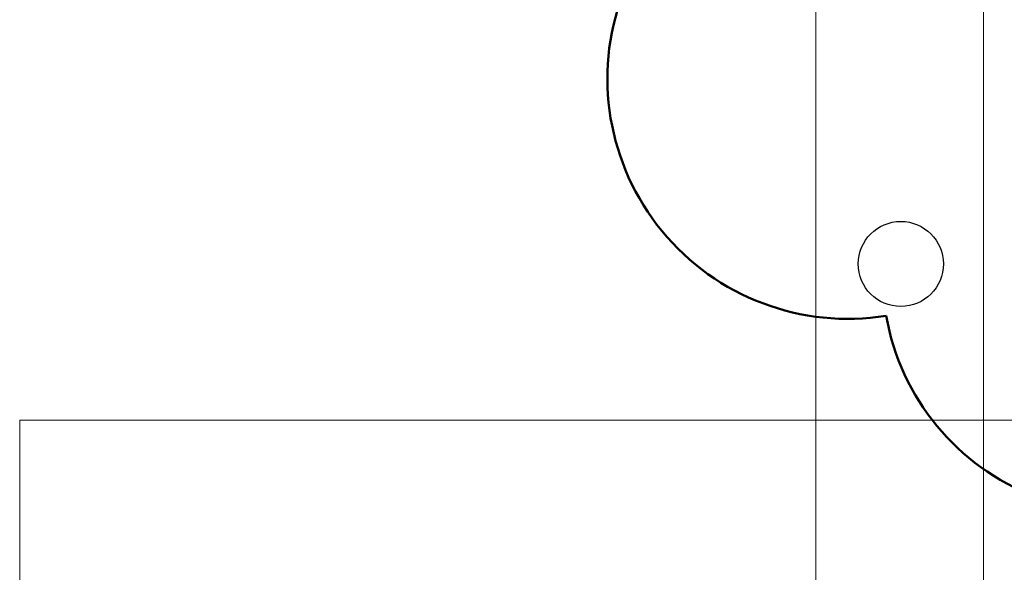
# Model space of a CAD drawing. Extents: x -357 to 533, y -64 to 530.
# Tile 11 of 135: x -97 to -74, y 205 to 219. Entities that reach past the tile are written whole.
import ezdxf
from ezdxf.lldxf.tags import DXFTag

# ---------------------------------------------------------------- set-up
doc = ezdxf.new("R2010")
doc.units = 0
doc.layers.get('0').update_dxf_attribs({"lineweight": 35})
doc.layers.add('5_EG-BESTAND', color=7, linetype='Continuous', lineweight=25)
doc.layers.add('5_EG-NEU', color=7, linetype='Continuous', lineweight=25)
doc.layers.add('X_Aenderungen', color=4, linetype='Continuous', lineweight=50, true_color=0x00ffff)
tags = doc.linetypes.add('ALL_S14', pattern=[0.002, 0.001, -0.001]).pattern_tags.tags
tags[6:7] = [DXFTag(74, 4), DXFTag(75, 0), DXFTag(340, '0'), DXFTag(46, 1.0), DXFTag(50, 0.0), DXFTag(44, 0.0), DXFTag(45, 0.0)]
tags[4:5] = [DXFTag(74, 4), DXFTag(75, 0), DXFTag(340, '0'), DXFTag(46, 1.0), DXFTag(50, 0.0), DXFTag(44, 0.0), DXFTag(45, 0.0)]

# ---------------------------------------------------------------- blocks, each defined once
blk = doc.blocks.new('Referenz-A06HSW74NL', base_point=(-327.48, -41.15))
at = {"layer": '5_EG-BESTAND', "color": 0, "linetype": 'ALL_S14', "lineweight": 13, "ltscale": 0.13}
for p, q in [((-78.042, 16.904), (-78.042, 218.815)), ((-74.042, 16.861), (-74.042, 218.815))]:
    blk.add_line(p, q, dxfattribs=at)
at = {"layer": '5_EG-NEU', "color": 0, "lineweight": 13}
for p, q in [((-73.042, 208.937), (-97.042, 208.937)), ((-97.042, 208.937), (-97.042, 183.537))]:
    blk.add_line(p, q, dxfattribs=at)
at = {"layer": '5_EG-NEU', "color": 0, "lineweight": -2}
blk.add_circle((-76.013, 212.666), 1.016, dxfattribs=at)
blk = doc.blocks.new('Revisionswolke-A06HSW9QNL', base_point=(-94.46, 206.672))
at = {"color": 0, "linetype": 'ByBlock', "lineweight": -2, "ltscale": 0.5}
for centre, major_axis, end_param in [((-77.275, 217.094), (-5.378, 2.007), 2.08778), ((-70.792, 212.394), (-5.569, -0.967), 2.069539)]:
    blk.add_ellipse(centre, major_axis=major_axis, ratio=1, start_param=0, end_param=end_param, dxfattribs=at)

msp = doc.modelspace()

# ---------------------------------------------------------------- block references
at = {"color": 251, "lineweight": 25, "ltscale": 0.25, "true_color": 0x585858}
msp.add_blockref('Referenz-A06HSW74NL', (-327.48, -41.15), dxfattribs=at)
at = {"layer": 'X_Aenderungen', "color": 1, "ltscale": 0.5, "true_color": 0xff0000}
msp.add_blockref('Revisionswolke-A06HSW9QNL', (-94.46, 206.672), dxfattribs=at)

doc.saveas('drawing.dxf')
